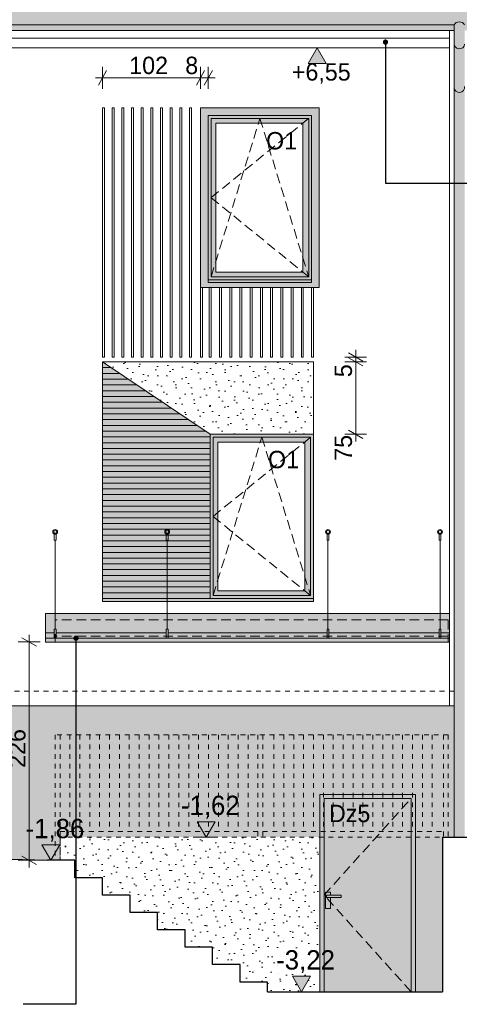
# Model space of a CAD drawing. Extents: x -149893 to 127691, y 5328 to 37028.
# Tile 14 of 88: x -81613 to -77061, y 17562 to 27755. Entities that reach past the tile are written whole.
import ezdxf

# ---------------------------------------------------------------- set-up
doc = ezdxf.new("R2010")
doc.units = 0
doc.header["$MEASUREMENT"] = 0
doc.linetypes.add('Hidden Line', pattern=[100, 50, -50])
doc.linetypes.add('Krawędzie ukryte', pattern=[150, 100, -50])
for name, color, linetype, lineweight in [('Arch drzwi_Nr_Pióra__21', 7, 'Continuous', 13), ('Arch okna_Nr_Pióra__100', 2, 'Continuous', 13), ('Arch okna_Nr_Pióra__19', 255, 'Continuous', 20), ('Arch okna_Nr_Pióra__5', 7, 'Continuous', 13), ('Arch opisy okien_Nr_Pióra__21', 7, 'Continuous', 13), ('Arch opisy_Nr_Pióra__21', 7, 'Continuous', 13), ('Arch wymiary_Nr_Pióra__21', 7, 'Continuous', 13), ('Arch wymiary_Nr_Pióra__5', 7, 'Continuous', 13), ('Arch wyposażenie_Nr_Pióra__21', 7, 'Continuous', 13), ('INWENT BALUSTRADY_Nr_Pióra__5', 7, 'Continuous', 13), ('INWENT DACH_Nr_Pióra__21', 7, 'Continuous', 13), ('INWENT ODWODNIENIE_Nr_Pióra__21', 7, 'Continuous', 13), ('INWENT SCHODY_Nr_Pióra__1', 7, 'Continuous', 25), ('INWENT STROPY_Nr_Pióra__1', 7, 'Continuous', 25), ('INWENT TEREN_Nr_Pióra__1', 7, 'Continuous', 25), ('INWENT. DRZWI_Nr_Pióra__21', 7, 'Continuous', 13), ('INWENT. OKNA_Nr_Pióra__5', 7, 'Continuous', 13), ('INWENT.ŚCIANY_Nr_Pióra__1', 7, 'Continuous', 25), ('INWENT.ŚCIANY_Nr_Pióra__5', 7, 'Continuous', 13)]:
    doc.layers.add(name, color=color, linetype=linetype, lineweight=lineweight)
for name, color, linetype, lineweight, true_color in [('arch izolacje_Nr_Pióra__9', 7, 'Continuous', 13, 0x3dad99), ('Arch kolorystyka_Nr_Pióra__54', 7, 'Continuous', 25, 0xbd8b17), ('Arch kolorystyka_Nr_Pióra__81', 7, 'Continuous', 13, 0x6a6a6a), ('Arch okna_Nr_Pióra__82', 7, 'Continuous', 20, 0xaaaaaa), ('INWENT.ŚCIANY_Nr_Pióra__2', 7, 'Continuous', 13, 0x7f7f7f)]:
    doc.layers.add(name, color=color, linetype=linetype, lineweight=lineweight, true_color=true_color)
doc.layers.add('Arch wymiary', color=7, linetype='Continuous')
doc.styles.add('GENERATED_STYLE_1', font='txt')
doc.styles.add('GENERATED_STYLE_3', font='txt')
doc.styles.add('GENERATED_STYLE_8', font='txt')
doc.dimstyles.new('GENERATED_STYLE__5', dxfattribs={"dimtxt": 179.999995, "dimasz": 114, "dimexe": 0.18, "dimexo": 0, "dimgap": 0.09, "dimtad": 1, "dimtih": 1, "dimtoh": 1, "dimdec": 0, "dimlfac": 0.1, "dimzin": 0, "dimdsep": 46, "dimtxsty": 'GENERATED_STYLE_3', "dimblk": 'ARROWHEAD_2', "dimblk1": 'ARROWHEAD_2', "dimblk2": 'ARROWHEAD_2', "dimcen": 0.09, "dimclrd": 7, "dimclre": 7, "dimclrt": 7, "dimazin": 0, "dimtfac": 1, "dimtdec": 4, "dimtmove": 0, "dimatfit": 3, "dimfxl": 0, "dimtolj": 1, "dimtzin": 0, "dimarcsym": 0})
doc.dimstyles.new('GENERATED_STYLE__6', dxfattribs={"dimtxt": 179.999995, "dimasz": 114, "dimexe": 0.18, "dimexo": 0, "dimgap": 0.09, "dimtad": 1, "dimdec": 0, "dimlfac": 0.1, "dimzin": 0, "dimdsep": 46, "dimtxsty": 'GENERATED_STYLE_3', "dimblk": 'ARROWHEAD_2', "dimblk1": 'ARROWHEAD_2', "dimblk2": 'ARROWHEAD_2', "dimcen": 0.09, "dimclrd": 7, "dimclre": 7, "dimclrt": 7, "dimazin": 0, "dimtfac": 1, "dimtdec": 4, "dimtmove": 0, "dimatfit": 3, "dimfxl": 0, "dimtolj": 1, "dimtzin": 0, "dimarcsym": 0})
doc.dimstyles.new('GENERATED_STYLE__8', dxfattribs={"dimtxt": 0.18, "dimasz": 109.44, "dimexe": 0.18, "dimexo": 0.0625, "dimgap": 0.09, "dimtad": 0, "dimtih": 1, "dimtoh": 1, "dimdec": 4, "dimzin": 0, "dimdsep": 46, "dimcen": 0.09, "dimadec": 0, "dimazin": 0, "dimtfac": 1, "dimtdec": 4, "dimtmove": 0, "dimatfit": 3, "dimldrblk": 'ARROWHEAD_11', "dimfxl": 0, "dimtolj": 1, "dimtzin": 0, "dimarcsym": 0})
pattern_1 = [(45, (0, 300), (-95.45942, 95.45942), [0, -90, 0, -135]), (110, (300, 300), (126.8585, 46.17272), [0, -66, 0, -114])]

# ---------------------------------------------------------------- blocks, each defined once
blk = doc.blocks.new('Wymiary_66', base_point=(-79683, 19293))
at = {"layer": 'Arch wymiary_Nr_Pióra__21', "linetype": 'Continuous'}
blk.add_hatch(color=256, dxfattribs=at).paths.add_polyline_path([(-79683, 19293), (-79776, 19453), (-79590, 19453)], flags=0)
for p, q in [((-79683, 19293), (-79776, 19453)), ((-79776, 19453), (-79590, 19453)), ((-79590, 19453), (-79683, 19293)), ((-79683, 19293), (-79803, 19293)), ((-79683, 19293), (-79563, 19293))]:
    blk.add_line(p, q, dxfattribs=at)
at = {"layer": 'Arch wymiary_Nr_Pióra__21', "insert": (-79945, 19485), "char_height": 200, "attachment_point": 7, "style": 'GENERATED_STYLE_1'}
blk.add_mtext('{-1,62}', dxfattribs=at)
blk = doc.blocks.new('Wymiary_67', base_point=(-78695, 17693))
at = {"layer": 'Arch wymiary_Nr_Pióra__21', "linetype": 'Continuous'}
blk.add_hatch(color=256, dxfattribs=at).paths.add_polyline_path([(-78695, 17693), (-78788, 17853), (-78603, 17853)], flags=0)
for p, q in [((-78695, 17693), (-78788, 17853)), ((-78788, 17853), (-78603, 17853)), ((-78603, 17853), (-78695, 17693)), ((-78695, 17693), (-78815, 17693)), ((-78695, 17693), (-78575, 17693))]:
    blk.add_line(p, q, dxfattribs=at)
at = {"layer": 'Arch wymiary_Nr_Pióra__21', "insert": (-78958, 17885), "char_height": 200, "attachment_point": 7, "style": 'GENERATED_STYLE_1'}
blk.add_mtext('{-3,22}', dxfattribs=at)
blk = doc.blocks.new('Wymiary_70', base_point=(-81292, 19053))
at = {"layer": 'Arch wymiary_Nr_Pióra__21', "linetype": 'Continuous'}
blk.add_hatch(color=256, dxfattribs=at).paths.add_polyline_path([(-81292, 19053), (-81384, 19213), (-81199, 19213)], flags=0)
for p, q in [((-81292, 19053), (-81384, 19213)), ((-81384, 19213), (-81199, 19213)), ((-81199, 19213), (-81292, 19053)), ((-81292, 19053), (-81412, 19053)), ((-81292, 19053), (-81172, 19053))]:
    blk.add_line(p, q, dxfattribs=at)
at = {"layer": 'Arch wymiary_Nr_Pióra__21', "insert": (-81554, 19245), "char_height": 200, "attachment_point": 7, "style": 'GENERATED_STYLE_1'}
blk.add_mtext('{-1,86}', dxfattribs=at)
blk = doc.blocks.new('*D359')
at = {"layer": 'Arch wymiary_Nr_Pióra__5', "linetype": 'Continuous'}
for p, q in [((-81403, 21313), (-81628, 21313)), ((-81440, 21270), (-81590, 21356)), ((-81515, 21313), (-81515, 21386)), ((-81515, 19053), (-81515, 21313)), ((-81590, 19096), (-81440, 19010)), ((-81403, 19053), (-81628, 19053)), ((-81515, 18979), (-81515, 19053))]:
    blk.add_line(p, q, dxfattribs=at)
at = {"layer": 'Arch wymiary_Nr_Pióra__5', "insert": (-81551, 20010), "char_height": 180, "attachment_point": 7, "rotation": 90, "style": 'GENERATED_STYLE_3'}
blk.add_mtext('{226}', dxfattribs=at)
blk = doc.blocks.new('ARROWHEAD_2')
at = {"color": 0, "linetype": 'Continuous', "lineweight": 0}
for p, q in [((0, 0), (-1, 0)), ((-0.378, -0.655), (0.378, 0.655))]:
    blk.add_line(p, q, dxfattribs=at)
blk = doc.blocks.new('*D360')
at = {"layer": 'Arch wymiary_Nr_Pióra__5', "linetype": 'Continuous'}
for p, q in [((-80713, 27228), (-80799, 27078)), ((-80756, 27040), (-80756, 27265)), ((-79784, 27078), (-79698, 27228)), ((-79741, 27040), (-79741, 27265)), ((-80829, 27153), (-80756, 27153)), ((-80756, 27153), (-79741, 27153))]:
    blk.add_line(p, q, dxfattribs=at)
at = {"layer": 'Arch wymiary_Nr_Pióra__5', "char_height": 180, "attachment_point": 7, "style": 'GENERATED_STYLE_3'}
for s, insert in [('{102}', (-80479, 27189)), ('{8}', (-79899, 27189))]:
    blk.add_mtext(s, dxfattribs=dict(at, insert=insert))
blk = doc.blocks.new('*D361')
at = {"layer": 'Arch wymiary_Nr_Pióra__5', "linetype": 'Continuous'}
for p, q in [((-79784, 27078), (-79698, 27228)), ((-79741, 27040), (-79741, 27265)), ((-79618, 27228), (-79704, 27078)), ((-79661, 27040), (-79661, 27265)), ((-79741, 27153), (-79661, 27153)), ((-79661, 27153), (-79588, 27153))]:
    blk.add_line(p, q, dxfattribs=at)
at = {"layer": 'Arch wymiary_Nr_Pióra__5', "char_height": 180, "attachment_point": 7, "style": 'GENERATED_STYLE_3'}
for s, insert in [('{102}', (-80479, 27189)), ('{8}', (-79899, 27189))]:
    blk.add_mtext(s, dxfattribs=dict(at, insert=insert))
blk = doc.blocks.new('*D362')
at = {"layer": 'Arch wymiary_Nr_Pióra__5', "linetype": 'Continuous'}
for p, q in [((-78022, 24213), (-78247, 24213)), ((-78059, 24170), (-78209, 24256)), ((-78134, 23463), (-78134, 24213)), ((-78022, 23463), (-78247, 23463)), ((-78209, 23506), (-78059, 23420)), ((-78134, 23389), (-78134, 23463))]:
    blk.add_line(p, q, dxfattribs=at)
at = {"layer": 'Arch wymiary_Nr_Pióra__5', "char_height": 180, "attachment_point": 7, "rotation": 90, "style": 'GENERATED_STYLE_3'}
for s, insert in [('{5}', (-78170, 24054)), ('{75}', (-78170, 23189))]:
    blk.add_mtext(s, dxfattribs=dict(at, insert=insert))
blk = doc.blocks.new('*D363')
at = {"layer": 'Arch wymiary_Nr_Pióra__5', "linetype": 'Continuous'}
for p, q in [((-78022, 24263), (-78247, 24263)), ((-78209, 24306), (-78059, 24220)), ((-78134, 24263), (-78134, 24336)), ((-78134, 24213), (-78134, 24263)), ((-78022, 24213), (-78247, 24213)), ((-78059, 24170), (-78209, 24256))]:
    blk.add_line(p, q, dxfattribs=at)
at = {"layer": 'Arch wymiary_Nr_Pióra__5', "char_height": 180, "attachment_point": 7, "rotation": 90, "style": 'GENERATED_STYLE_3'}
for s, insert in [('{5}', (-78170, 24054)), ('{75}', (-78170, 23189))]:
    blk.add_mtext(s, dxfattribs=dict(at, insert=insert))
blk = doc.blocks.new('Wymiary_108', base_point=(-78532, 27463))
at = {"layer": 'Arch wymiary_Nr_Pióra__5', "linetype": 'Continuous'}
blk.add_hatch(color=256, dxfattribs=at).paths.add_polyline_path([(-78532, 27463), (-78625, 27303), (-78439, 27303)], flags=0)
for p, q in [((-78532, 27463), (-78652, 27463)), ((-78532, 27463), (-78625, 27303)), ((-78532, 27463), (-78412, 27463)), ((-78439, 27303), (-78532, 27463)), ((-78625, 27303), (-78439, 27303))]:
    blk.add_line(p, q, dxfattribs=at)
at = {"layer": 'Arch wymiary_Nr_Pióra__5', "insert": (-78795, 27091), "char_height": 180, "attachment_point": 7, "style": 'GENERATED_STYLE_3'}
blk.add_mtext('{+6,55}', dxfattribs=at)
blk = doc.blocks.new('*D426')
at = {"layer": 'Arch wymiary_Nr_Pióra__5', "linetype": 'Continuous'}
for p, q in [((-76442, 27563), (-76442, 27636)), ((-76329, 27563), (-76554, 27563)), ((-76367, 27520), (-76517, 27606)), ((-76442, 27463), (-76442, 27563)), ((-76329, 27463), (-76554, 27463)), ((-76517, 27506), (-76367, 27420)), ((-76442, 27389), (-76442, 27463))]:
    blk.add_line(p, q, dxfattribs=at)
at = {"layer": 'Arch wymiary_Nr_Pióra__5', "insert": (-76478, 27189), "char_height": 180, "attachment_point": 7, "rotation": 90, "style": 'GENERATED_STYLE_3'}
blk.add_mtext('{10}', dxfattribs=at)
blk = doc.blocks.new('ARROWHEAD_11')
at = {"color": 0, "linetype": 'Continuous', "lineweight": 0}
blk.add_line((0, 0), (-1, 0), dxfattribs=at)
at = {"color": 0, "linetype": 'Continuous', "lineweight": 0, "const_width": 0.25, "flags": 128}
blk.add_lwpolyline([(-0.125, 0, 1), (0.125, 0, 1)], format="xyb", close=True, dxfattribs=at)

msp = doc.modelspace()

# ---------------------------------------------------------------- hatches: boundary and pattern name
at = {"layer": 'Arch kolorystyka_Nr_Pióra__54', "linetype": 'Continuous'}
msp.add_hatch(color=256, dxfattribs=at).paths.add_polyline_path([(-80755.9, 21762.8), (-79640.9, 21762.8), (-79640.9, 23462.8), (-80755.9, 24212.8)], flags=0)
at = {"layer": 'Arch kolorystyka_Nr_Pióra__81', "linetype": 'Continuous'}
h = msp.add_hatch(color=256, dxfattribs=at)
h.paths.add_polyline_path([(-120405.9, 33202.8), (-120405.9, 27642.9), (-119535.9, 27642.9), (-119535.9, 19539.6), (-119425.9, 19539.6), (-119425.9, 27642.9), (-101695.9, 27642.9), (-101695.9, 19602.8), (-101715.9, 19602.8), (-101715.9, 19542.8, 0.4142136), (-101695.9, 19522.8), (-101695.9, 19359.6), (-101585.9, 19359.6), (-101585.9, 19522.8, 0.4142136), (-101565.9, 19542.8), (-101565.9, 19602.8), (-101585.9, 19602.8), (-101585.9, 27642.9), (-90183.4, 27642.9), (-90183.4, 19192.8), (-90073.4, 19192.8), (-90073.4, 27642.9), (-77115.9, 27642.9), (-77115.9, 19292.8), (-77005.9, 19292.8), (-77005.9, 27642.9), (-76315.9, 27642.9), (-76315.9, 33202.8), (-78565.9, 33202.8), (-78565.9, 33762.8), (-80315.9, 33762.8), (-80315.9, 33202.8), (-80905.9, 33202.8), (-80905.9, 33762.8), (-81545.9, 33762.8), (-81545.9, 33202.8), (-104413, 33202.8), (-104413, 33762.8), (-106715.4, 33762.8), (-106715.4, 33202.8), (-107814.8, 33202.8), (-107814.8, 33762.8), (-111476.4, 33762.8), (-111476.4, 33202.8), (-112589.5, 33202.8), (-112589.5, 33762.8), (-114291.8, 33762.8), (-114291.8, 33202.8), (-115135.1, 33202.8), (-115135.1, 33762.8), (-117437.5, 33762.8), (-117437.5, 33202.8)], flags=0)
h.paths.add_polyline_path([(-118310.9, 29036.9), (-118310.9, 29889.3), (-117230.9, 29889.3), (-117230.9, 29036.9)], flags=0)
h.paths.add_polyline_path([(-113810.9, 29036.9), (-114890.9, 29036.9), (-114890.9, 29889.3), (-113810.9, 29889.3)], flags=0)
h.paths.add_polyline_path([(-113660.9, 29889.3), (-112580.9, 29889.3), (-112580.9, 29036.9), (-113660.9, 29036.9)], flags=0)
h.paths.add_polyline_path([(-110885.9, 29036.9), (-110885.9, 29889.3), (-109805.9, 29889.3), (-109805.9, 29036.9)], flags=0)
h.paths.add_polyline_path([(-108575.9, 29036.9), (-109655.9, 29036.9), (-109655.9, 29889.3), (-108575.9, 29889.3)], flags=0)
h.paths.add_polyline_path([(-106595.9, 29889.3), (-105515.9, 29889.3), (-105515.9, 29036.9), (-106595.9, 29036.9)], flags=0)
h.paths.add_polyline_path([(-105365.9, 29036.9), (-105365.9, 29889.3), (-104285.9, 29889.3), (-104285.9, 29036.9)], flags=0)
h.paths.add_polyline_path([(-101135.9, 29036.9), (-102215.9, 29036.9), (-102215.9, 29889.3), (-101135.9, 29889.3)], flags=0)
h.paths.add_polyline_path([(-96905.9, 29036.9), (-97985.9, 29036.9), (-97985.9, 29889.3), (-96905.9, 29889.3)], flags=0)
h.paths.add_polyline_path([(-96770.9, 29889.3), (-95690.9, 29889.3), (-95690.9, 29036.9), (-96770.9, 29036.9)], flags=0)
h.paths.add_polyline_path([(-95555.9, 29036.9), (-95555.9, 29889.3), (-94475.9, 29889.3), (-94475.9, 29036.9)], flags=0)
h.paths.add_polyline_path([(-90855.9, 29036.9), (-90855.9, 29889.3), (-89775.9, 29889.3), (-89775.9, 29036.9)], flags=0)
h.paths.add_polyline_path([(-86135.9, 29036.9), (-87215.9, 29036.9), (-87215.9, 29889.3), (-86135.9, 29889.3)], flags=0)
h.paths.add_polyline_path([(-83955.9, 29889.3), (-82875.9, 29889.3), (-82875.9, 29036.9), (-83955.9, 29036.9)], flags=0)
msp.add_hatch(color=256, dxfattribs=at).paths.add_polyline_path([(-81345.9, 21312.8), (-77160.9, 21312.8), (-77160.9, 21607.3), (-81345.9, 21607.3)], flags=0)
at = {"layer": 'Arch okna_Nr_Pióra__100', "linetype": 'Continuous'}
h = msp.add_hatch(color=256, dxfattribs=at)
h.paths.add_polyline_path([(-79740.9, 24982.8), (-78510.9, 24982.8), (-78510.9, 26842.8), (-79740.9, 26842.8)], flags=0)
h.paths.add_polyline_path([(-79660.9, 25032.8), (-78590.9, 25032.8), (-78590.9, 26762.8), (-79660.9, 26762.8)], flags=0)
at = {"layer": 'Arch okna_Nr_Pióra__19', "linetype": 'Continuous'}
h = msp.add_hatch(dxfattribs=at)
h.set_pattern_fill('Carpet', color=256, style=0, pattern_type=2)
h.set_pattern_definition(pattern_1)
h.paths.add_polyline_path([(-80755.9, 24212.8), (-79640.9, 23462.8), (-78570.9, 23462.8), (-78570.9, 24212.8)], flags=0)
h = msp.add_hatch(dxfattribs=at)
h.set_pattern_fill('Carpet', color=256, style=0, pattern_type=2)
h.set_pattern_definition(pattern_1)
h.paths.add_polyline_path([(-81195.9, 19052.8), (-81325.9, 19052.8), (-82965.9, 19102.8), (-90073.4, 19192.8), (-90073.4, 20652.8), (-77115.9, 20652.8), (-77115.9, 19292.8), (-77235.9, 19292.8), (-77235.9, 17692.8), (-77515.9, 17692.8), (-77515.9, 19732.8), (-78505.9, 19732.8), (-78505.9, 19292.8), (-81195.9, 19292.8)], flags=0)
h.paths.add_polyline_path([(-89755.9, 19352.8), (-88575.9, 19352.8), (-88575.9, 20272.8), (-89755.9, 20272.8)], flags=0)
h.paths.add_polyline_path([(-85465.9, 19352.8), (-84285.9, 19352.8), (-84285.9, 20272.8), (-85465.9, 20272.8)], flags=0)
h.paths.add_polyline_path([(-82965.9, 19352.8), (-81785.9, 19352.8), (-81785.9, 20272.8), (-82965.9, 20272.8)], flags=0)
h = msp.add_hatch(dxfattribs=at)
h.set_pattern_fill('Carpet', color=256, style=0, pattern_type=2)
h.set_pattern_definition(pattern_1)
h.paths.add_polyline_path([(-79900.9, 18152.8), (-79615.9, 18152.8), (-79615.9, 17972.8), (-79330.9, 17972.8), (-79330.9, 17792.8), (-79045.9, 17792.8), (-79045.9, 17692.8), (-78505.9, 17692.8), (-78505.9, 19292.8), (-81195.9, 19292.8), (-81195.9, 19052.8), (-81040.9, 19052.8), (-81040.9, 18872.8), (-80755.9, 18872.8), (-80755.9, 18692.8), (-80470.9, 18692.8), (-80470.9, 18512.8), (-80185.9, 18512.8), (-80185.9, 18332.8), (-79900.9, 18332.8)], flags=0)
at = {"layer": 'Arch okna_Nr_Pióra__82', "linetype": 'Continuous'}
h = msp.add_hatch(color=256, dxfattribs=at)
h.paths.add_polyline_path([(-78590.9, 25062.8), (-79660.9, 25062.8), (-79660.9, 26762.8), (-78590.9, 26762.8)], flags=0)
h.paths.add_polyline_path([(-78680.9, 25142.8), (-79580.9, 25142.8), (-79580.9, 26682.8), (-78680.9, 26682.8)], flags=0)
for points in [[(-78590.9, 25032.8), (-78590.9, 25062.8), (-79660.9, 25062.8), (-79660.9, 25032.8)], [(-78570.9, 21732.8), (-78570.9, 21762.8), (-80755.9, 21762.8), (-80755.9, 21732.8)], [(-78505.9, 17692.8), (-77515.9, 17692.8), (-77515.9, 19732.8), (-78505.9, 19732.8)]]:
    msp.add_hatch(color=256, dxfattribs=at).paths.add_polyline_path(points, flags=0)
h = msp.add_hatch(color=256, dxfattribs=at)
h.paths.add_polyline_path([(-78570.9, 21762.8), (-79640.9, 21762.8), (-79640.9, 23462.8), (-78570.9, 23462.8)], flags=0)
h.paths.add_polyline_path([(-78660.9, 21842.8), (-79560.9, 21842.8), (-79560.9, 23382.8), (-78660.9, 23382.8)], flags=0)

# ---------------------------------------------------------------- linework, layer by layer
at = {"layer": 'Arch drzwi_Nr_Pióra__21', "linetype": 'Continuous'}
for p, q in [((-78285.9, 18692.8), (-78435.9, 18692.8)), ((-78435.9, 18692.8), (-78435.9, 18667.8)), ((-78435.9, 18667.8), (-78285.9, 18667.8)), ((-78285.9, 18667.8), (-78285.9, 18692.8))]:
    msp.add_line(p, q, dxfattribs=at)
at = {"layer": 'arch izolacje_Nr_Pióra__9', "linetype": 'Continuous'}
for p, q in [((-77160.9, 20652.8), (-77160.9, 27642.9)), ((-90028.4, 27562.8), (-77160.9, 27562.8)), ((-90028.4, 27462.8), (-77160.9, 27462.8)), ((-80755.9, 26842.8), (-80735.9, 26842.8)), ((-80755.9, 24262.8), (-80755.9, 26842.8)), ((-80735.9, 24262.8), (-80735.9, 26842.8)), ((-80655.9, 26842.8), (-80635.9, 26842.8)), ((-80655.9, 24262.8), (-80655.9, 26842.8)), ((-80635.9, 24262.8), (-80635.9, 26842.8)), ((-80555.9, 26842.8), (-80535.9, 26842.8)), ((-80555.9, 24262.8), (-80555.9, 26842.8)), ((-80535.9, 24262.8), (-80535.9, 26842.8)), ((-80455.9, 26842.8), (-80435.9, 26842.8)), ((-80455.9, 24262.8), (-80455.9, 26842.8)), ((-80435.9, 24262.8), (-80435.9, 26842.8)), ((-80355.9, 26842.8), (-80335.9, 26842.8)), ((-80355.9, 24262.8), (-80355.9, 26842.8)), ((-80335.9, 24262.8), (-80335.9, 26842.8)), ((-80255.9, 26842.8), (-80235.9, 26842.8)), ((-80255.9, 24262.8), (-80255.9, 26842.8)), ((-80235.9, 24262.8), (-80235.9, 26842.8)), ((-80155.9, 26842.8), (-80135.9, 26842.8)), ((-80155.9, 24262.8), (-80155.9, 26842.8)), ((-80135.9, 24262.8), (-80135.9, 26842.8)), ((-80055.9, 26842.8), (-80035.9, 26842.8)), ((-80055.9, 24262.8), (-80055.9, 26842.8)), ((-80035.9, 24262.8), (-80035.9, 26842.8)), ((-79955.9, 26842.8), (-79935.9, 26842.8)), ((-79955.9, 24262.8), (-79955.9, 26842.8)), ((-79935.9, 24262.8), (-79935.9, 26842.8)), ((-79855.9, 26842.8), (-79835.9, 26842.8)), ((-79855.9, 24262.8), (-79855.9, 26842.8)), ((-79835.9, 24262.8), (-79835.9, 26842.8)), ((-79740.9, 26842.8), (-78510.9, 26842.8)), ((-79740.9, 26842.8), (-79740.9, 24982.8)), ((-78510.9, 26842.8), (-78510.9, 24982.8)), ((-79740.9, 24262.8), (-79740.9, 24982.8)), ((-79740.9, 24982.8), (-78510.9, 24982.8)), ((-79720.9, 24262.8), (-79720.9, 24982.8)), ((-79650, 24262.8), (-79650, 24982.8)), ((-79630, 24982.8), (-79630, 24262.8)), ((-79544.1, 24262.8), (-79544.1, 24982.8)), ((-79524.1, 24982.8), (-79524.1, 24262.8)), ((-79438.2, 24262.8), (-79438.2, 24982.8)), ((-79418.2, 24982.8), (-79418.2, 24262.8)), ((-79332.3, 24262.8), (-79332.3, 24982.8)), ((-79312.3, 24982.8), (-79312.3, 24262.8)), ((-79226.4, 24262.8), (-79226.4, 24982.8)), ((-79206.4, 24982.8), (-79206.4, 24262.8)), ((-79120.5, 24262.8), (-79120.5, 24982.8)), ((-79100.5, 24982.8), (-79100.5, 24262.8)), ((-79014.6, 24262.8), (-79014.6, 24982.8)), ((-78994.6, 24982.8), (-78994.6, 24262.8)), ((-78908.7, 24262.8), (-78908.7, 24982.8)), ((-78888.7, 24982.8), (-78888.7, 24262.8)), ((-78802.7, 24262.8), (-78802.7, 24982.8)), ((-78782.7, 24982.8), (-78782.7, 24262.8)), ((-78696.8, 24262.8), (-78696.8, 24982.8)), ((-78676.8, 24982.8), (-78676.8, 24262.8)), ((-78590.9, 24262.8), (-78590.9, 24982.8)), ((-78570.9, 24982.8), (-78570.9, 24262.8)), ((-80735.9, 24262.8), (-80755.9, 24262.8)), ((-80635.9, 24262.8), (-80655.9, 24262.8)), ((-80535.9, 24262.8), (-80555.9, 24262.8)), ((-80435.9, 24262.8), (-80455.9, 24262.8)), ((-80335.9, 24262.8), (-80355.9, 24262.8)), ((-80235.9, 24262.8), (-80255.9, 24262.8)), ((-80135.9, 24262.8), (-80155.9, 24262.8)), ((-80035.9, 24262.8), (-80055.9, 24262.8)), ((-79935.9, 24262.8), (-79955.9, 24262.8)), ((-79835.9, 24262.8), (-79855.9, 24262.8)), ((-79720.9, 24262.8), (-79740.9, 24262.8)), ((-79630, 24262.8), (-79650, 24262.8)), ((-79524.1, 24262.8), (-79544.1, 24262.8)), ((-79418.2, 24262.8), (-79438.2, 24262.8)), ((-79312.3, 24262.8), (-79332.3, 24262.8)), ((-79206.4, 24262.8), (-79226.4, 24262.8)), ((-79100.5, 24262.8), (-79120.5, 24262.8)), ((-78994.6, 24262.8), (-79014.6, 24262.8)), ((-78888.7, 24262.8), (-78908.7, 24262.8)), ((-78782.7, 24262.8), (-78802.7, 24262.8)), ((-78676.8, 24262.8), (-78696.8, 24262.8)), ((-78570.9, 24262.8), (-78590.9, 24262.8)), ((-78570.9, 24212.8), (-80755.9, 24212.8)), ((-80755.9, 24212.8), (-80755.9, 21762.8)), ((-79640.9, 23462.8), (-80755.9, 24212.8)), ((-78570.9, 23462.8), (-78570.9, 24212.8)), ((-80667.1, 24153.1), (-80755.9, 24153.1)), ((-80578.3, 24093.3), (-80755.9, 24093.3)), ((-80489.4, 24033.6), (-80755.9, 24033.6)), ((-80400.6, 23973.8), (-80755.9, 23973.8)), ((-80311.7, 23914), (-80755.9, 23914)), ((-80222.9, 23854.3), (-80755.9, 23854.3)), ((-80134.1, 23794.5), (-80755.9, 23794.5)), ((-80045.2, 23734.8), (-80755.9, 23734.8)), ((-79956.4, 23675), (-80755.9, 23675)), ((-79867.6, 23615.3), (-80755.9, 23615.3)), ((-79778.7, 23555.5), (-80755.9, 23555.5)), ((-79689.9, 23495.8), (-80755.9, 23495.8)), ((-79640.9, 23436), (-80755.9, 23436)), ((-79640.9, 23376.2), (-80755.9, 23376.2)), ((-79640.9, 23316.5), (-80755.9, 23316.5)), ((-79640.9, 23256.7), (-80755.9, 23256.7)), ((-79640.9, 23197), (-80755.9, 23197)), ((-79640.9, 23137.2), (-80755.9, 23137.2)), ((-79640.9, 23077.5), (-80755.9, 23077.5)), ((-79640.9, 23017.7), (-80755.9, 23017.7)), ((-79640.9, 22958), (-80755.9, 22958)), ((-79640.9, 22898.2), (-80755.9, 22898.2)), ((-79640.9, 22838.4), (-80755.9, 22838.4)), ((-79640.9, 22778.7), (-80755.9, 22778.7)), ((-79640.9, 22718.9), (-80755.9, 22718.9)), ((-79640.9, 22659.2), (-80755.9, 22659.2)), ((-79640.9, 22599.4), (-80755.9, 22599.4)), ((-79640.9, 22539.7), (-80755.9, 22539.7)), ((-79640.9, 22479.9), (-80755.9, 22479.9)), ((-79640.9, 22420.1), (-80755.9, 22420.1)), ((-79640.9, 22360.4), (-80755.9, 22360.4)), ((-79640.9, 22300.6), (-80755.9, 22300.6)), ((-79640.9, 22240.9), (-80755.9, 22240.9)), ((-79640.9, 22181.1), (-80755.9, 22181.1)), ((-79640.9, 22121.4), (-80755.9, 22121.4)), ((-79640.9, 22061.6), (-80755.9, 22061.6)), ((-79640.9, 22001.9), (-80755.9, 22001.9)), ((-79640.9, 21942.1), (-80755.9, 21942.1)), ((-79640.9, 21882.3), (-80755.9, 21882.3)), ((-79640.9, 21822.6), (-80755.9, 21822.6)), ((-77115.9, 20652.8), (-90073.4, 20652.8))]:
    msp.add_line(p, q, dxfattribs=at)
at = {"layer": 'Arch okna_Nr_Pióra__5', "linetype": 'Continuous'}
for p, q in [((-78620.9, 26732.8), (-79630.9, 26732.8)), ((-79630.9, 26732.8), (-79630.9, 25092.8)), ((-78620.9, 26732.8), (-78620.9, 25092.8)), ((-79580.9, 26682.8), (-79580.9, 25142.8)), ((-78680.9, 26682.8), (-79580.9, 26682.8)), ((-78680.9, 26682.8), (-78680.9, 25142.8)), ((-78620.9, 25092.8), (-79630.9, 25092.8)), ((-78680.9, 25142.8), (-79580.9, 25142.8)), ((-78600.9, 23432.8), (-79610.9, 23432.8)), ((-79610.9, 23432.8), (-79610.9, 21792.8)), ((-79560.9, 23382.8), (-79560.9, 21842.8)), ((-78660.9, 23382.8), (-79560.9, 23382.8)), ((-78660.9, 23382.8), (-78660.9, 21842.8)), ((-78600.9, 23432.8), (-78600.9, 21792.8)), ((-78660.9, 21842.8), (-79560.9, 21842.8)), ((-78600.9, 21792.8), (-79610.9, 21792.8))]:
    msp.add_line(p, q, dxfattribs=at)
at = {"layer": 'Arch okna_Nr_Pióra__5', "linetype": 'Krawędzie ukryte'}
for p, q in [((-79630.9, 25912.8), (-78620.9, 26732.8)), ((-79630.9, 25092.8), (-79125.9, 26732.8)), ((-79125.9, 26732.8), (-78620.9, 25092.8)), ((-78620.9, 25092.8), (-79630.9, 25912.8)), ((-79610.9, 22612.8), (-78600.9, 23432.8)), ((-79610.9, 21792.8), (-79105.9, 23432.8)), ((-79105.9, 23432.8), (-78600.9, 21792.8)), ((-78600.9, 21792.8), (-79610.9, 22612.8)), ((-78460.9, 18692.8), (-77560.9, 19692.8)), ((-77560.9, 17692.8), (-78460.9, 18692.8))]:
    msp.add_line(p, q, dxfattribs=at)
at = {"layer": 'Arch wyposażenie_Nr_Pióra__21', "linetype": 'Continuous'}
for p, q in [((-81255.9, 22367.7), (-81255.9, 22441.3)), ((-81235.9, 22367.7), (-81235.9, 22441.3)), ((-80095.9, 22367.7), (-80095.9, 22441.3)), ((-80075.9, 22367.7), (-80075.9, 22441.3)), ((-78430.9, 22367.7), (-78430.9, 22441.3)), ((-78410.9, 22367.7), (-78410.9, 22441.3)), ((-77270.9, 22367.7), (-77270.9, 22441.3)), ((-77250.9, 22367.7), (-77250.9, 22441.3)), ((-81255.9, 22367.7), (-81235.9, 22367.7)), ((-81245.9, 21444.9), (-81245.9, 22367.7)), ((-80075.9, 22367.7), (-80095.9, 22367.7)), ((-80085.9, 21444.9), (-80085.9, 22367.7)), ((-78430.9, 22367.7), (-78410.9, 22367.7)), ((-78420.9, 21444.9), (-78420.9, 22367.7)), ((-77250.9, 22367.7), (-77270.9, 22367.7)), ((-77260.9, 21444.9), (-77260.9, 22367.7)), ((-81345.9, 21407.3), (-81345.9, 21607.3)), ((-81345.9, 21607.3), (-77160.9, 21607.3)), ((-77160.9, 21607.3), (-77160.9, 21407.3)), ((-81345.9, 21312.8), (-81345.9, 21407.3)), ((-81345.9, 21407.3), (-81255.9, 21407.3)), ((-81255.9, 21444.9), (-81235.9, 21444.9)), ((-81255.9, 21352.8), (-81255.9, 21444.9)), ((-81235.9, 21352.8), (-81235.9, 21444.9)), ((-81235.9, 21407.3), (-80095.9, 21407.3)), ((-80075.9, 21444.9), (-80095.9, 21444.9)), ((-80095.9, 21352.8), (-80095.9, 21444.9)), ((-80075.9, 21352.8), (-80075.9, 21444.9)), ((-80075.9, 21407.3), (-78430.9, 21407.3)), ((-78430.9, 21444.9), (-78410.9, 21444.9)), ((-78430.9, 21352.8), (-78430.9, 21444.9)), ((-78410.9, 21352.8), (-78410.9, 21444.9)), ((-78410.9, 21407.3), (-77270.9, 21407.3)), ((-77250.9, 21444.9), (-77270.9, 21444.9)), ((-77270.9, 21352.8), (-77270.9, 21444.9)), ((-77250.9, 21352.8), (-77250.9, 21444.9)), ((-77250.9, 21407.3), (-77160.9, 21407.3)), ((-77160.9, 21312.8), (-77160.9, 21407.3)), ((-81345.9, 21352.8), (-77160.9, 21352.8)), ((-81345.9, 21312.8), (-77160.9, 21312.8))]:
    msp.add_line(p, q, dxfattribs=at)
for centre, radius in [((-81245.9, 22452.5), 25), ((-81245.9, 22452.5), 15), ((-80085.9, 22452.5), 25), ((-80085.9, 22452.5), 15), ((-78420.9, 22452.5), 25), ((-78420.9, 22452.5), 15), ((-77260.9, 22452.5), 25), ((-77260.9, 22452.5), 15)]:
    msp.add_circle(centre, radius, dxfattribs=at)
at = {"layer": 'INWENT BALUSTRADY_Nr_Pióra__5', "linetype": 'Hidden Line'}
for p, q in [((-77175.9, 20352.8), (-81245.9, 20352.8)), ((-81245.9, 20352.8), (-81245.9, 19052.8)), ((-81195.9, 20352.8), (-81195.9, 19052.8)), ((-81093.4, 20352.8), (-81093.4, 19352.8)), ((-80990.9, 20352.8), (-80990.9, 19352.8)), ((-80888.4, 20352.8), (-80888.4, 19352.8)), ((-80785.9, 20352.8), (-80785.9, 19352.8)), ((-80683.4, 20352.8), (-80683.4, 19352.8)), ((-80580.9, 20352.8), (-80580.9, 19352.8)), ((-80478.4, 20352.8), (-80478.4, 19352.8)), ((-80375.9, 20352.8), (-80375.9, 19352.8)), ((-80273.4, 20352.8), (-80273.4, 19352.8)), ((-80170.9, 20352.8), (-80170.9, 19352.8)), ((-80068.4, 20352.8), (-80068.4, 19352.8)), ((-79965.9, 20352.8), (-79965.9, 19352.8)), ((-79863.4, 20352.8), (-79863.4, 19352.8)), ((-79760.9, 20352.8), (-79760.9, 19352.8)), ((-79658.4, 20352.8), (-79658.4, 19352.8)), ((-79555.9, 20352.8), (-79555.9, 19352.8)), ((-79453.4, 20352.8), (-79453.4, 19352.8)), ((-79350.9, 20352.8), (-79350.9, 19352.8)), ((-79248.4, 20352.8), (-79248.4, 19352.8)), ((-79145.9, 20352.8), (-79145.9, 19292.8)), ((-79095.9, 20352.8), (-79095.9, 19292.8)), ((-78980.9, 20352.8), (-78980.9, 19352.8)), ((-78878.4, 20352.8), (-78878.4, 19352.8)), ((-78775.9, 20352.8), (-78775.9, 19352.8)), ((-78673.4, 20352.8), (-78673.4, 19352.8)), ((-78570.9, 20352.8), (-78570.9, 19352.8)), ((-78468.4, 20352.8), (-78468.4, 19352.8)), ((-78365.9, 20352.8), (-78365.9, 19352.8)), ((-78263.4, 20352.8), (-78263.4, 19352.8)), ((-78160.9, 20352.8), (-78160.9, 19352.8)), ((-78058.4, 20352.8), (-78058.4, 19352.8)), ((-77955.9, 20352.8), (-77955.9, 19352.8)), ((-77853.4, 20352.8), (-77853.4, 19352.8)), ((-77750.9, 20352.8), (-77750.9, 19352.8)), ((-77648.4, 20352.8), (-77648.4, 19352.8)), ((-77545.9, 20352.8), (-77545.9, 19352.8)), ((-77443.4, 20352.8), (-77443.4, 19352.8)), ((-77340.9, 20352.8), (-77340.9, 19352.8)), ((-77225.9, 20352.8), (-77225.9, 19292.8)), ((-77175.9, 20352.8), (-77175.9, 19292.8)), ((-81195.9, 19352.8), (-77225.9, 19352.8))]:
    msp.add_line(p, q, dxfattribs=at)
at = {"layer": 'INWENT DACH_Nr_Pióra__21', "linetype": 'Continuous'}
for p, q in [((-90073.4, 27702.2), (-77115.9, 27702.2)), ((-90073.4, 27642.9), (-77115.9, 27642.9))]:
    msp.add_line(p, q, dxfattribs=at)
at = {"layer": 'INWENT ODWODNIENIE_Nr_Pióra__21', "linetype": 'Continuous'}
msp.add_line((-77115.9, 27702.2), (-77115.9, 19292.8), dxfattribs=at)
for centre, radius, start, end in [((-77060.9, 27666.6), 65.5, 32.87588, 147.12412), ((-77060.9, 27507.4), 55.2, 174.54738, 354.54738), ((-77060.9, 27057.4), 55.2, 185.45262, 5.45262)]:
    msp.add_arc(centre, radius, start, end, dxfattribs=at)
at = {"layer": 'INWENT SCHODY_Nr_Pióra__1', "linetype": 'Continuous'}
for p, q in [((-81040.9, 19052.8), (-81325.9, 19052.8)), ((-81040.9, 18872.8), (-81040.9, 19052.8)), ((-80755.9, 18872.8), (-81040.9, 18872.8)), ((-80755.9, 18692.8), (-80755.9, 18872.8)), ((-80470.9, 18692.8), (-80755.9, 18692.8)), ((-80470.9, 18512.8), (-80470.9, 18692.8)), ((-80185.9, 18512.8), (-80470.9, 18512.8)), ((-80185.9, 18332.8), (-80185.9, 18512.8)), ((-79900.9, 18332.8), (-80185.9, 18332.8)), ((-79900.9, 18152.8), (-79900.9, 18332.8)), ((-79615.9, 18152.8), (-79900.9, 18152.8)), ((-79615.9, 17972.8), (-79615.9, 18152.8)), ((-79330.9, 17972.8), (-79615.9, 17972.8)), ((-79330.9, 17792.8), (-79330.9, 17972.8)), ((-79045.9, 17792.8), (-79330.9, 17792.8)), ((-79045.9, 17692.8), (-79045.9, 17792.8))]:
    msp.add_line(p, q, dxfattribs=at)
at = {"layer": 'INWENT STROPY_Nr_Pióra__1', "linetype": 'Continuous'}
msp.add_line((-79045.9, 17692.8), (-77235.9, 17692.8), dxfattribs=at)
at = {"layer": 'INWENT TEREN_Nr_Pióra__1', "linetype": 'Continuous'}
msp.add_line((-82965.9, 19102.8), (-81325.9, 19052.8), dxfattribs=at)
at = {"layer": 'INWENT. DRZWI_Nr_Pióra__21', "linetype": 'Continuous'}
for p, q in [((-78460.9, 19692.8), (-78460.9, 17692.8)), ((-78460.9, 19692.8), (-77560.9, 19692.8)), ((-77560.9, 17692.8), (-77560.9, 19692.8)), ((-78445.9, 18722.8), (-78395.9, 18722.8)), ((-78445.9, 18552.8), (-78445.9, 18722.8)), ((-78395.9, 18692.8), (-78395.9, 18722.8)), ((-78395.9, 18552.8), (-78395.9, 18667.8)), ((-78395.9, 18552.8), (-78445.9, 18552.8))]:
    msp.add_line(p, q, dxfattribs=at)
at = {"layer": 'INWENT. OKNA_Nr_Pióra__5', "linetype": 'Continuous'}
for p, q in [((-79660.9, 25062.8), (-79660.9, 25032.8)), ((-79660.9, 25032.8), (-78590.9, 25032.8)), ((-78590.9, 25032.8), (-78590.9, 25062.8)), ((-80755.9, 21762.8), (-80755.9, 21732.8)), ((-80755.9, 21732.8), (-78570.9, 21732.8)), ((-78570.9, 21732.8), (-78570.9, 21762.8))]:
    msp.add_line(p, q, dxfattribs=at)
at = {"layer": 'INWENT.ŚCIANY_Nr_Pióra__1', "linetype": 'Continuous'}
for q in [(-76965.9, 19292.8), (-77235.9, 17692.8)]:
    msp.add_line((-77235.9, 19292.8), q, dxfattribs=at)
at = {"layer": 'INWENT.ŚCIANY_Nr_Pióra__2', "linetype": 'Krawędzie ukryte'}
for p, q in [((-77175.9, 21542.8), (-81245.9, 21542.8)), ((-81245.9, 21542.8), (-81245.9, 21312.8)), ((-77175.9, 21542.8), (-77175.9, 21312.8)), ((-77175.9, 21372.8), (-81245.9, 21372.8)), ((-77175.9, 21312.8), (-81245.9, 21312.8))]:
    msp.add_line(p, q, dxfattribs=at)
at = {"layer": 'INWENT.ŚCIANY_Nr_Pióra__5', "linetype": 'Continuous'}
for p, q in [((-79660.9, 26762.8), (-78590.9, 26762.8)), ((-79660.9, 26762.8), (-79660.9, 25062.8)), ((-78590.9, 26762.8), (-78590.9, 25062.8)), ((-79660.9, 25062.8), (-78590.9, 25062.8)), ((-79640.9, 23462.8), (-79640.9, 21762.8)), ((-79640.9, 23462.8), (-78570.9, 23462.8)), ((-78570.9, 23462.8), (-78570.9, 21762.8)), ((-80755.9, 21762.8), (-78570.9, 21762.8)), ((-78505.9, 17692.8), (-78505.9, 19732.8)), ((-77515.9, 19732.8), (-78505.9, 19732.8)), ((-77515.9, 17692.8), (-77515.9, 19732.8))]:
    msp.add_line(p, q, dxfattribs=at)
at = {"layer": 'INWENT.ŚCIANY_Nr_Pióra__5', "linetype": 'Hidden Line'}
for p, q in [((-77115.9, 20802.8), (-90073.4, 20802.8)), ((-76965.9, 19292.8), (-81195.9, 19292.8)), ((-81195.9, 19292.8), (-81195.9, 19052.8))]:
    msp.add_line(p, q, dxfattribs=at)

# ---------------------------------------------------------------- block references
at = {"layer": 'Arch wymiary', "linetype": 'Continuous'}
for name, p in [('Wymiary_108', (-78532.1, 27462.8)), ('Wymiary_66', (-79682.8, 19292.8)), ('Wymiary_70', (-81291.5, 19052.8)), ('Wymiary_67', (-78695.4, 17692.8))]:
    msp.add_blockref(name, p, dxfattribs=at)

# ---------------------------------------------------------------- texts
at = {"layer": 'Arch opisy okien_Nr_Pióra__21', "linetype": 'Continuous', "char_height": 180, "style": 'GENERATED_STYLE_8'}
for s, insert, attachment_point in [('{O1}', (-78740.9, 26591.7), 3), ('{O1}', (-78720.9, 23291.7), 3), ('{Dz5}', (-78410.9, 19628.1), 1)]:
    msp.add_mtext(s, dxfattribs=dict(at, insert=insert, attachment_point=attachment_point))

# ---------------------------------------------------------------- dimensions: what is measured, and where the dimension line sits
at = {"layer": 'Arch wymiary', "linetype": 'Continuous'}
for base, p1, p2, picture, middle in [((-76441.8, 27462.8), (-77363.7, 27462.8), (-77363.7, 27562.8), '*D426', (-76567.8, 27325.7)), ((-78134.3, 23462.8), (-78570.9, 24212.8), (-78570.9, 24262.8), '*D363', (-78260.3, 24122.6)), ((-78134.3, 23462.8), (-78570.9, 23462.8), (-78570.9, 24212.8), '*D362', (-78260.3, 23325.7)), ((-81515, 19052.8), (-81040.9, 19052.8), (-81345.9, 21312.8), '*D359', (-81641, 20214.9))]:
    dim = msp.add_linear_dim(base=base, p1=p1, p2=p2, angle=90, dimstyle='GENERATED_STYLE__6', dxfattribs=at)
    dim.commit()
    dim.dimension.update_dxf_attribs({"geometry": picture, "text_midpoint": middle})
for base, p1, p2, picture, middle in [((-80755.9302541, 27152.9625106), (-80755.9302541, 26842.829765), (-79740.9302541, 26842.829765), '*D360', (-80273.939045, 27278.9625073)), ((-80755.9, 27153), (-79740.9, 26842.8), (-79660.9, 26762.8), '*D361', (-79831.2, 27279))]:
    dim = msp.add_linear_dim(base=base, p1=p1, p2=p2, dimstyle='GENERATED_STYLE__5', dxfattribs=at)
    dim.commit()
    dim.dimension.update_dxf_attribs({"geometry": picture, "text_midpoint": middle})

# ---------------------------------------------------------------- leaders
at = {"layer": 'Arch opisy_Nr_Pióra__21', "linetype": 'Continuous', "annotation_type": 0, "has_hookline": 1, "hookline_direction": 1}
for points, text_width in [([(-77825.4, 27522.6), (-77825.4, 26063.4), (-75999.7, 26063.4)], 1782.9), ([(-81030.5, 21352.8), (-81030.5, 17562.4), (-81575.9, 17562.4)], 4414.3)]:
    msp.add_leader(points, dimstyle='GENERATED_STYLE__8', dxfattribs=dict(at, text_width=text_width))

doc.saveas('drawing.dxf')
